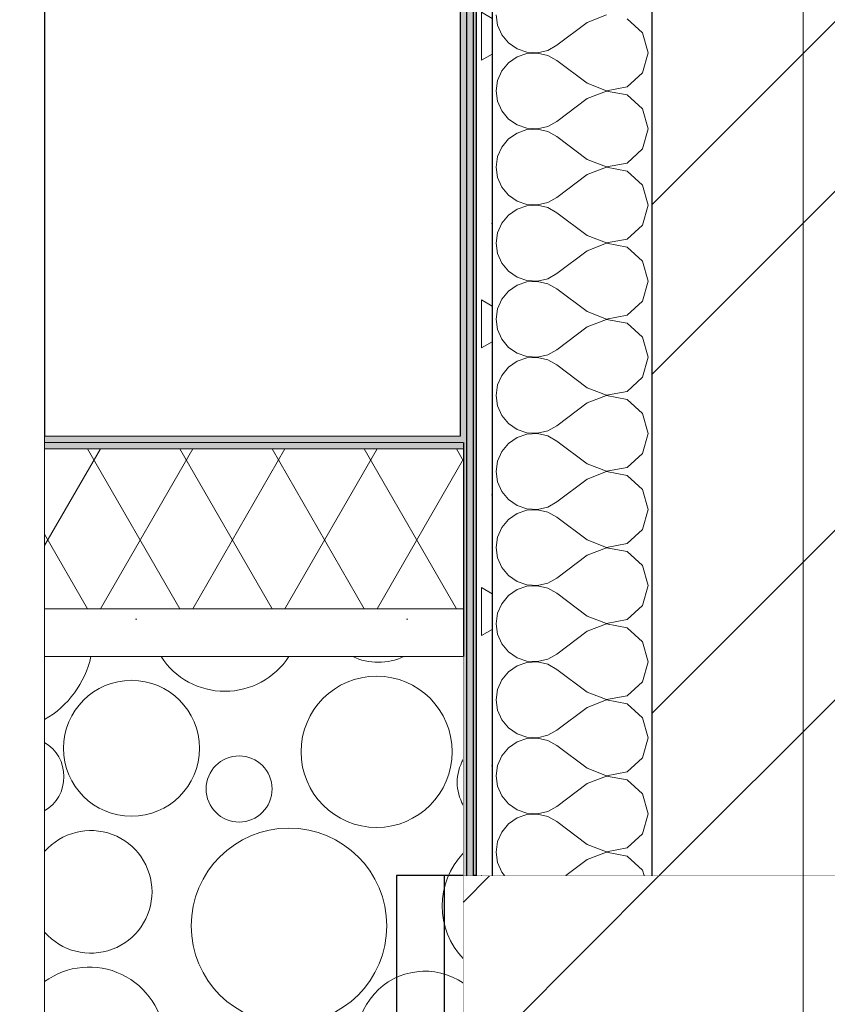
# Model space of a CAD drawing. Header units: millimetres. Extents: x -28821 to 130709, y -7627 to 10914.
# Tile 103 of 111: x 115739 to 116245, y 7903 to 8519. Entities that reach past the tile are written whole.
import ezdxf

# ---------------------------------------------------------------- set-up
doc = ezdxf.new("R2010")
doc.units = ezdxf.units.MM
doc.header["$MEASUREMENT"] = 0
doc.set_wipeout_variables(frame=1)
doc.linetypes.add('Wipeout_Contour', pattern=[1000, 0, -1000])
for name, color, linetype in [('1_Покрытие плоской кровли', 7, 'Continuous'), ('Конструктив - Стены Несущие', 7, 'Continuous'), ('Новый_1_Конструктив-парапет', 7, 'Continuous')]:
    doc.layers.add(name, color=color, linetype=linetype)
for name, color, linetype, lineweight in [('1_Покрытие плоской кровли_Ном._пера__142', 8, 'Continuous', 20), ('2D - Общий_Ном._пера__74', 255, 'Continuous', 0), ('Конструктив - Стены Несущие_Ном._пера__101', 253, 'Continuous', 5), ('Конструктив - Стены Несущие_Ном._пера__21', 7, 'Continuous', 30), ('Новый_1_Конструктив-парапет_Ном._пера__101', 253, 'Continuous', 5), ('Новый_1_Конструктив-парапет_Ном._пера__21', 7, 'Continuous', 30)]:
    doc.layers.add(name, color=color, linetype=linetype, lineweight=lineweight)
for name, color, linetype, lineweight, true_color in [('1_Покрытие плоской кровли_Ном._пера__154', 7, 'Continuous', 20, 0xbd8b17), ('1_Покрытие плоской кровли_Ном._пера__174', 7, 'Continuous', 5, 0xe4ad2c), ('1_Покрытие плоской кровли_Ном._пера__178', 7, 'Continuous', 5, 0xbda888)]:
    doc.layers.add(name, color=color, linetype=linetype, lineweight=lineweight, true_color=true_color)
pattern_1 = [(45, (90931.04, -2906.36), (-159.099, 159.099), []), (45, (90878, -2853.32), (-159.099, 159.099), [])]

# ---------------------------------------------------------------- blocks, each defined once
blk = doc.blocks.new('Элемент Разреза_413_3', base_point=(90931.04, -2906.36))
at = {"layer": 'Новый_1_Конструктив-парапет_Ном._пера__21', "color": 7, "linetype": 'Continuous', "lineweight": 30}
blk.add_line((115755.06, 9470.8), (115755.06, 8258.64), dxfattribs=at)
blk = doc.blocks.new('*X504', base_point=(90931.04, -2906.36))
at = {"layer": '1_Покрытие плоской кровли_Ном._пера__178', "color": 43, "linetype": 'Continuous', "lineweight": 5, "true_color": 0xbda888}
for centre, radius in [((115962.94, 8061.11), 47.31), ((115809.47, 8063.28), 42.55), ((115876.84, 8037.86), 20.68), ((115908.07, 7952.2), 61.21)]:
    blk.add_circle(centre, radius, dxfattribs=at)
for centre, radius, start, end in [((115724.36, 8134.2), 61.21, 300.09704, 347.20529), ((115867.93, 8146.66), 47.71, 213.04442, 326.95558), ((115963.96, 8155.48), 38.36, 245.24868, 294.75132), ((115742.09, 8045.55), 25.07, 301.13978, 58.86022), ((116041.97, 8042), 28.59, 149.5696, 210.4304), ((115783.96, 7973.48), 38.36, 221.10088, 138.89912), ((116051.63, 7964.66), 47.71, 135.99255, 224.00745), ((115782.94, 7879.12), 47.31, 301.18477, 126.1141), ((115993.17, 7881.28), 42.55, 55.42196, 304.57804), ((115861.97, 7860.01), 28.59, 311.64073, 228.35927), ((115925.8, 7863.55), 25.07, 276.53421, 263.46579), ((115782.94, 7879.12), 47.31, 233.8859, 238.81523)]:
    blk.add_arc(centre, radius, start, end, dxfattribs=at)
blk = doc.blocks.new('*X505', base_point=(90931.04, -2906.36))
at = {"layer": '1_Покрытие плоской кровли', "linetype": 'Continuous', "lineweight": 0, "true_color": 0x000000}
blk.add_hatch(color=18, dxfattribs=at).paths.add_polyline_path([(116017.32, 8258.64), (115755.06, 8258.64), (115755.06, 8254.64), (116017.32, 8254.64)])
blk = doc.blocks.new('*X506', base_point=(90931.04, -2906.36))
at = {"layer": '1_Покрытие плоской кровли', "linetype": 'Continuous', "lineweight": 0, "true_color": 0x000000}
blk.add_hatch(color=18, dxfattribs=at).paths.add_polyline_path([(115755.06, 8250.64), (116017.32, 8250.64), (116017.32, 8254.64), (115755.06, 8254.64)])
blk = doc.blocks.new('Элемент Разреза_418_3', base_point=(90931.04, -2906.36))
at = {"color": 254, "linetype": 'Wipeout_Contour', "lineweight": 0, "ltscale": 464719.809595}
blk.add_wipeout([(116017.32, 8258.64), (115755.06, 8258.64), (115755.06, 8254.64), (116017.32, 8254.64)], dxfattribs=at).dxf.layer = '1_Покрытие плоской кровли'
at = {"color": 254, "linetype": 'Wipeout_Contour', "lineweight": 0, "ltscale": 464642.72135}
blk.add_wipeout([(115755.06, 7838.64), (116017.32, 7838.64), (116017.32, 8120.64), (115755.06, 8120.64)], dxfattribs=at).dxf.layer = '1_Покрытие плоской кровли'
at = {"layer": '1_Покрытие плоской кровли', "linetype": 'Continuous', "lineweight": 0, "true_color": 0x000000}
h = blk.add_hatch(dxfattribs=at)
h.set_pattern_fill('БЕТОН_04_0003', color=18, style=0, pattern_type=2)
h.set_pattern_definition([(0, (90931.04, -2906.36), (0, 311.769), [30, -150]), (0, (91021.04, -2750.47), (0, 311.769), [30, -150]), (60, (90931.04, -2906.36), (-270, 155.8846), [30, -150]), (60, (91111.04, -2906.36), (-270, 155.8846), [30, -150]), (120, (90961.04, -2906.36), (270, 155.8846), [30, -150]), (120, (91141.04, -2906.36), (270, 155.8846), [30, -150]), (0, (90931.036, -2876.357), (0, 60), [0, -60, 0, -90]), (45, (90961.036, -2876.357), (-42.42641, 42.42641), [0, -45, 0, -75])])
h.paths.add_polyline_path([(115755.06, 8150.64), (115755.06, 8120.64), (116017.32, 8120.64), (116017.32, 8150.64)])
at = {"layer": '1_Покрытие плоской кровли_Ном._пера__142', "color": 8, "linetype": 'Continuous', "lineweight": 20}
for p, q in [((116017.32, 8120.64), (116017.32, 7983.64)), ((116017.32, 7983.64), (116017.32, 7838.64))]:
    blk.add_line(p, q, dxfattribs=at)
at = {"layer": '1_Покрытие плоской кровли_Ном._пера__154', "color": 42, "linetype": 'Continuous', "lineweight": 20, "true_color": 0xbd8b17}
for p, q in [((116015.32, 8258.64), (115755.06, 8258.64)), ((116017.32, 8120.64), (115755.06, 8120.64)), ((116017.32, 7838.64), (115755.06, 7838.64))]:
    blk.add_line(p, q, dxfattribs=at)
at = {"layer": '1_Покрытие плоской кровли', "lineweight": 0}
for name in ['*X505', '*X504']:
    blk.add_blockref(name, (90931.04, -2906.36), dxfattribs=at)
at = {"color": 254, "linetype": 'Wipeout_Contour', "lineweight": 0, "ltscale": 464718.672784}
blk.add_wipeout([(115755.06, 8250.64), (116017.32, 8250.64), (116017.32, 8254.64), (115755.06, 8254.64)], dxfattribs=at).dxf.layer = '1_Покрытие плоской кровли'
at = {"layer": '1_Покрытие плоской кровли_Ном._пера__154', "color": 42, "linetype": 'Continuous', "lineweight": 20, "true_color": 0xbd8b17}
blk.add_line((116017.32, 8254.64), (115755.06, 8254.64), dxfattribs=at)
at = {"layer": '1_Покрытие плоской кровли', "lineweight": 0}
blk.add_blockref('*X506', (90931.04, -2906.36), dxfattribs=at)
at = {"color": 254, "linetype": 'Wipeout_Contour', "lineweight": 0, "ltscale": 464703.986822}
blk.add_wipeout([(115755.06, 8150.64), (116017.32, 8150.64), (116017.32, 8250.64), (115755.06, 8250.64)], dxfattribs=at).dxf.layer = '1_Покрытие плоской кровли'
at = {"layer": '1_Покрытие плоской кровли_Ном._пера__174', "linetype": 'Continuous', "lineweight": 5, "true_color": 0xe4ad2c}
h = blk.add_hatch(dxfattribs=at)
h.set_pattern_fill('ИЗОЛЯЦИЯ_07_0003', color=42, style=0, pattern_type=2)
h.set_pattern_definition([(60, (90931.036, -2906.357), (-43.30127, 25), []), (120, (90931.036, -2906.357), (43.30127, 25), [])])
h.paths.add_polyline_path([(115755.06, 8150.64), (116017.32, 8150.64), (116017.32, 8250.64), (115755.06, 8250.64)])
at = {"layer": '1_Покрытие плоской кровли_Ном._пера__142', "color": 8, "linetype": 'Continuous', "lineweight": 20, "flags": 128}
blk.add_lwpolyline([(115755.06, 8258.64), (115755.06, 8254.64), (115755.06, 8250.64), (115755.06, 8150.64), (115755.06, 8120.64), (115755.06, 7838.64)], dxfattribs=at)
at = {"layer": '1_Покрытие плоской кровли_Ном._пера__154', "color": 42, "linetype": 'Continuous', "lineweight": 20, "true_color": 0xbd8b17}
for p, q in [((116017.32, 8250.64), (115755.06, 8250.64)), ((116017.32, 8150.64), (115755.06, 8150.64))]:
    blk.add_line(p, q, dxfattribs=at)
blk = doc.blocks.new('Элемент Разреза_569_3', base_point=(90931.04, -2906.36))
at = {"layer": 'Конструктив - Стены Несущие_Ном._пера__21', "color": 7, "linetype": 'Continuous', "lineweight": 30}
blk.add_line((115975.32, 7983.64), (115975.32, 4643.64), dxfattribs=at)
at = {"color": 254, "linetype": 'Wipeout_Contour', "lineweight": 0, "ltscale": 698598.557647}
blk.add_wipeout([(116005.32, 4643.64), (116645.32, 4643.64), (116645.32, 7983.64), (116017.32, 7983.64), (116017.32, 7838.64), (116005.32, 7838.64)], dxfattribs=at).dxf.layer = 'Конструктив - Стены Несущие'
at = {"layer": 'Конструктив - Стены Несущие_Ном._пера__101', "linetype": 'Continuous', "lineweight": 5}
h = blk.add_hatch(dxfattribs=at)
h.set_pattern_fill('КИРПИЧ_01_0003', color=253, style=0, pattern_type=2)
h.set_pattern_definition(pattern_1)
h.paths.add_polyline_path([(116005.32, 4643.64), (116645.32, 4643.64), (116645.32, 7983.64), (116017.32, 7983.64), (116017.32, 7838.64), (116005.32, 7838.64)])
at = {"layer": 'Конструктив - Стены Несущие_Ном._пера__21', "color": 7, "linetype": 'Continuous', "lineweight": 30}
for p, q in [((116005.32, 7983.64), (115975.32, 7983.64)), ((116005.32, 7983.64), (116005.32, 4643.64)), ((116017.32, 7983.64), (116005.32, 7983.64))]:
    blk.add_line(p, q, dxfattribs=at)
at = {"layer": 'Конструктив - Стены Несущие_Ном._пера__21', "color": 7, "linetype": 'Continuous', "lineweight": 30, "flags": 128}
blk.add_lwpolyline([(116645.32, 7983.64), (116135.32, 7983.64), (116035.32, 7983.64), (116025.32, 7983.64), (116023.32, 7983.64), (116019.32, 7983.64), (116017.32, 7983.64)], dxfattribs=at)
blk = doc.blocks.new('*X666', base_point=(90931.04, -2906.36))
at = {"layer": 'Новый_1_Конструктив-парапет_Ном._пера__101', "color": 253, "linetype": 'Continuous', "lineweight": 5}
for p, q in [((116037.7, 8522.21), (116038.61, 8515.71)), ((116106.99, 8522.12), (116094.85, 8517.45)), ((116038.61, 8515.71), (116041.26, 8509.7)), ((116094.85, 8517.45), (116075.8, 8503.17)), ((116129.39, 8510.92), (116119.78, 8519.7)), ((116041.26, 8509.7), (116045.45, 8504.64)), ((116132.94, 8498.41), (116129.39, 8510.92)), ((116045.45, 8504.64), (116050.86, 8500.92)), ((116070.05, 8499.99), (116075.8, 8503.17)), ((116050.86, 8495.89), (116045.45, 8492.17)), ((116050.86, 8500.92), (116057.09, 8498.82)), ((116057.09, 8497.99), (116050.86, 8495.89)), ((116057.09, 8498.82), (116063.65, 8498.5)), ((116063.65, 8498.31), (116057.09, 8497.99)), ((116063.65, 8498.5), (116070.05, 8499.99)), ((116070.05, 8496.82), (116063.65, 8498.31)), ((116075.8, 8493.64), (116070.05, 8496.82)), ((116129.39, 8485.89), (116132.94, 8498.41)), ((116045.45, 8492.17), (116041.26, 8487.11)), ((116094.85, 8479.36), (116075.8, 8493.64)), ((116041.26, 8487.11), (116038.61, 8481.1)), ((116119.78, 8477.11), (116129.39, 8485.89)), ((116038.61, 8481.1), (116037.7, 8474.6)), ((116094.85, 8479.36), (116106.99, 8474.69)), ((116106.99, 8474.69), (116119.78, 8477.11)), ((116037.7, 8474.6), (116038.61, 8468.09)), ((116106.99, 8474.5), (116094.85, 8469.83)), ((116119.78, 8472.08), (116106.99, 8474.5)), ((116129.39, 8463.3), (116119.78, 8472.08)), ((116038.61, 8468.09), (116041.26, 8462.08)), ((116094.85, 8469.83), (116075.8, 8455.55)), ((116041.26, 8462.08), (116045.45, 8457.02)), ((116132.94, 8450.79), (116129.39, 8463.3)), ((116045.45, 8457.02), (116050.86, 8453.3)), ((116050.86, 8453.3), (116057.09, 8451.2)), ((116063.65, 8450.88), (116070.05, 8452.37)), ((116070.05, 8452.37), (116075.8, 8455.55)), ((116050.86, 8448.27), (116045.45, 8444.55)), ((116057.09, 8450.37), (116050.86, 8448.27)), ((116057.09, 8451.2), (116063.65, 8450.88)), ((116063.65, 8450.69), (116057.09, 8450.37)), ((116070.05, 8449.2), (116063.65, 8450.69)), ((116075.8, 8446.02), (116070.05, 8449.2)), ((116094.85, 8431.74), (116075.8, 8446.02)), ((116129.39, 8438.27), (116132.94, 8450.79)), ((116045.45, 8444.55), (116041.26, 8439.49)), ((116041.26, 8439.49), (116038.61, 8433.48)), ((116119.78, 8429.49), (116129.39, 8438.27)), ((116038.61, 8433.48), (116037.7, 8426.98)), ((116094.85, 8431.74), (116106.99, 8427.07)), ((116106.99, 8427.07), (116119.78, 8429.49)), ((116037.7, 8426.98), (116038.61, 8420.47)), ((116094.85, 8422.21), (116075.8, 8407.93)), ((116106.99, 8426.88), (116094.85, 8422.21)), ((116119.78, 8424.46), (116106.99, 8426.88)), ((116129.39, 8415.68), (116119.78, 8424.46)), ((116038.61, 8420.47), (116041.26, 8414.46)), ((116132.94, 8403.17), (116129.39, 8415.68)), ((116041.26, 8414.46), (116045.45, 8409.4)), ((116045.45, 8409.4), (116050.86, 8405.68)), ((116050.86, 8405.68), (116057.09, 8403.58)), ((116057.09, 8403.58), (116063.65, 8403.26)), ((116063.65, 8403.07), (116057.09, 8402.75)), ((116063.65, 8403.26), (116070.05, 8404.75)), ((116070.05, 8401.58), (116063.65, 8403.07)), ((116070.05, 8404.75), (116075.8, 8407.93)), ((116129.39, 8390.65), (116132.94, 8403.17)), ((116045.45, 8396.93), (116041.26, 8391.87)), ((116050.86, 8400.65), (116045.45, 8396.93)), ((116057.09, 8402.75), (116050.86, 8400.65)), ((116075.8, 8398.41), (116070.05, 8401.58)), ((116094.85, 8384.12), (116075.8, 8398.41)), ((116041.26, 8391.87), (116038.61, 8385.86)), ((116119.78, 8381.87), (116129.39, 8390.65)), ((116038.61, 8385.86), (116037.7, 8379.36)), ((116037.7, 8379.36), (116038.61, 8372.85)), ((116094.85, 8384.12), (116106.99, 8379.45)), ((116106.99, 8379.26), (116094.85, 8374.6)), ((116106.99, 8379.45), (116119.78, 8381.87)), ((116119.78, 8376.84), (116106.99, 8379.26)), ((116038.61, 8372.85), (116041.26, 8366.84)), ((116094.85, 8374.6), (116075.8, 8360.31)), ((116129.39, 8368.07), (116119.78, 8376.84)), ((116041.26, 8366.84), (116045.45, 8361.78)), ((116132.94, 8355.55), (116129.39, 8368.07)), ((116045.45, 8361.78), (116050.86, 8358.06)), ((116070.05, 8357.13), (116075.8, 8360.31)), ((116050.86, 8358.06), (116057.09, 8355.96)), ((116057.09, 8355.13), (116050.86, 8353.03)), ((116057.09, 8355.96), (116063.65, 8355.64)), ((116063.65, 8355.45), (116057.09, 8355.13)), ((116063.65, 8355.64), (116070.05, 8357.13)), ((116070.05, 8353.96), (116063.65, 8355.45)), ((116075.8, 8350.79), (116070.05, 8353.96)), ((116129.39, 8343.03), (116132.94, 8355.55)), ((116045.45, 8349.31), (116041.26, 8344.26)), ((116050.86, 8353.03), (116045.45, 8349.31)), ((116094.85, 8336.5), (116075.8, 8350.79)), ((116041.26, 8344.26), (116038.61, 8338.24)), ((116119.78, 8334.25), (116129.39, 8343.03)), ((116038.61, 8338.24), (116037.7, 8331.74)), ((116094.85, 8336.5), (116106.99, 8331.83)), ((116037.7, 8331.74), (116038.61, 8325.23)), ((116106.99, 8331.64), (116094.85, 8326.98)), ((116106.99, 8331.83), (116119.78, 8334.25)), ((116119.78, 8329.22), (116106.99, 8331.64)), ((116129.39, 8320.45), (116119.78, 8329.22)), ((116038.61, 8325.23), (116041.26, 8319.22)), ((116094.85, 8326.98), (116075.8, 8312.69)), ((116041.26, 8319.22), (116045.45, 8314.16)), ((116132.94, 8307.93), (116129.39, 8320.45)), ((116045.45, 8314.16), (116050.86, 8310.44)), ((116070.05, 8309.51), (116075.8, 8312.69)), ((116050.86, 8305.42), (116045.45, 8301.69)), ((116050.86, 8310.44), (116057.09, 8308.34)), ((116057.09, 8307.51), (116050.86, 8305.42)), ((116057.09, 8308.34), (116063.65, 8308.03)), ((116063.65, 8307.83), (116057.09, 8307.51)), ((116063.65, 8308.03), (116070.05, 8309.51)), ((116070.05, 8306.35), (116063.65, 8307.83)), ((116075.8, 8303.17), (116070.05, 8306.35)), ((116129.39, 8295.41), (116132.94, 8307.93)), ((116045.45, 8301.69), (116041.26, 8296.64)), ((116094.85, 8288.88), (116075.8, 8303.17)), ((116041.26, 8296.64), (116038.61, 8290.63)), ((116119.78, 8286.63), (116129.39, 8295.41)), ((116038.61, 8290.63), (116037.7, 8284.12)), ((116094.85, 8288.88), (116106.99, 8284.22)), ((116106.99, 8284.22), (116119.78, 8286.63)), ((116037.7, 8284.12), (116038.61, 8277.61)), ((116106.99, 8284.02), (116094.85, 8279.36)), ((116119.78, 8281.61), (116106.99, 8284.02)), ((116129.39, 8272.83), (116119.78, 8281.61)), ((116038.61, 8277.61), (116041.26, 8271.6)), ((116094.85, 8279.36), (116075.8, 8265.07)), ((116041.26, 8271.6), (116045.45, 8266.54)), ((116132.94, 8260.31), (116129.39, 8272.83)), ((116045.45, 8266.54), (116050.86, 8262.82)), ((116050.86, 8262.82), (116057.09, 8260.72)), ((116063.65, 8260.41), (116070.05, 8261.89)), ((116070.05, 8261.89), (116075.8, 8265.07)), ((116050.86, 8257.8), (116045.45, 8254.08)), ((116057.09, 8259.9), (116050.86, 8257.8)), ((116057.09, 8260.72), (116063.65, 8260.41)), ((116063.65, 8260.21), (116057.09, 8259.9)), ((116070.05, 8258.73), (116063.65, 8260.21)), ((116075.8, 8255.55), (116070.05, 8258.73)), ((116094.85, 8241.26), (116075.8, 8255.55)), ((116129.39, 8247.79), (116132.94, 8260.31)), ((116041.26, 8249.02), (116038.61, 8243.01)), ((116045.45, 8254.08), (116041.26, 8249.02)), ((116038.61, 8243.01), (116037.7, 8236.5)), ((116119.78, 8239.01), (116129.39, 8247.79)), ((116094.85, 8241.26), (116106.99, 8236.6)), ((116106.99, 8236.6), (116119.78, 8239.01)), ((116037.7, 8236.5), (116038.61, 8229.99)), ((116094.85, 8231.74), (116075.8, 8217.45)), ((116106.99, 8236.4), (116094.85, 8231.74)), ((116119.78, 8233.99), (116106.99, 8236.4)), ((116129.39, 8225.21), (116119.78, 8233.99)), ((116038.61, 8229.99), (116041.26, 8223.98)), ((116132.94, 8212.69), (116129.39, 8225.21)), ((116041.26, 8223.98), (116045.45, 8218.92)), ((116045.45, 8218.92), (116050.86, 8215.2)), ((116050.86, 8215.2), (116057.09, 8213.11)), ((116057.09, 8212.28), (116050.86, 8210.18)), ((116057.09, 8213.11), (116063.65, 8212.79)), ((116063.65, 8212.59), (116057.09, 8212.28)), ((116063.65, 8212.79), (116070.05, 8214.27)), ((116070.05, 8211.11), (116063.65, 8212.59)), ((116070.05, 8214.27), (116075.8, 8217.45)), ((116129.39, 8200.17), (116132.94, 8212.69)), ((116045.45, 8206.46), (116041.26, 8201.4)), ((116050.86, 8210.18), (116045.45, 8206.46)), ((116075.8, 8207.93), (116070.05, 8211.11)), ((116094.85, 8193.64), (116075.8, 8207.93)), ((116041.26, 8201.4), (116038.61, 8195.39)), ((116119.78, 8191.39), (116129.39, 8200.17)), ((116038.61, 8195.39), (116037.7, 8188.88)), ((116094.85, 8193.64), (116106.99, 8188.98)), ((116037.7, 8188.88), (116038.61, 8182.37)), ((116106.99, 8188.79), (116094.85, 8184.12)), ((116106.99, 8188.98), (116119.78, 8191.39)), ((116119.78, 8186.37), (116106.99, 8188.79)), ((116038.61, 8182.37), (116041.26, 8176.36)), ((116094.85, 8184.12), (116075.8, 8169.83)), ((116129.39, 8177.59), (116119.78, 8186.37)), ((116041.26, 8176.36), (116045.45, 8171.31)), ((116132.94, 8165.07), (116129.39, 8177.59)), ((116045.45, 8171.31), (116050.86, 8167.59)), ((116070.05, 8166.65), (116075.8, 8169.83)), ((116050.86, 8167.59), (116057.09, 8165.49)), ((116057.09, 8164.66), (116050.86, 8162.56)), ((116057.09, 8165.49), (116063.65, 8165.17)), ((116063.65, 8164.98), (116057.09, 8164.66)), ((116063.65, 8165.17), (116070.05, 8166.65)), ((116070.05, 8163.49), (116063.65, 8164.98)), ((116075.8, 8160.31), (116070.05, 8163.49)), ((116129.39, 8152.55), (116132.94, 8165.07)), ((116045.45, 8158.84), (116041.26, 8153.78)), ((116050.86, 8162.56), (116045.45, 8158.84)), ((116094.85, 8146.02), (116075.8, 8160.31)), ((116041.26, 8153.78), (116038.61, 8147.77)), ((116119.78, 8143.78), (116129.39, 8152.55)), ((116038.61, 8147.77), (116037.7, 8141.26)), ((116094.85, 8146.02), (116106.99, 8141.36)), ((116037.7, 8141.26), (116038.61, 8134.76)), ((116106.99, 8141.17), (116094.85, 8136.5)), ((116106.99, 8141.36), (116119.78, 8143.78)), ((116119.78, 8138.75), (116106.99, 8141.17)), ((116129.39, 8129.97), (116119.78, 8138.75)), ((116038.61, 8134.76), (116041.26, 8128.74)), ((116094.85, 8136.5), (116075.8, 8122.21)), ((116041.26, 8128.74), (116045.45, 8123.69)), ((116132.94, 8117.45), (116129.39, 8129.97)), ((116045.45, 8123.69), (116050.86, 8119.97)), ((116050.86, 8119.97), (116057.09, 8117.87)), ((116070.05, 8119.04), (116075.8, 8122.21)), ((116050.86, 8114.94), (116045.45, 8111.22)), ((116057.09, 8117.04), (116050.86, 8114.94)), ((116057.09, 8117.87), (116063.65, 8117.55)), ((116063.65, 8117.36), (116057.09, 8117.04)), ((116063.65, 8117.55), (116070.05, 8119.04)), ((116070.05, 8115.87), (116063.65, 8117.36)), ((116075.8, 8112.69), (116070.05, 8115.87)), ((116129.39, 8104.94), (116132.94, 8117.45)), ((116045.45, 8111.22), (116041.26, 8106.16)), ((116094.85, 8098.41), (116075.8, 8112.69)), ((116041.26, 8106.16), (116038.61, 8100.15)), ((116119.78, 8096.16), (116129.39, 8104.94)), ((116038.61, 8100.15), (116037.7, 8093.64)), ((116094.85, 8098.41), (116106.99, 8093.74)), ((116106.99, 8093.74), (116119.78, 8096.16)), ((116037.7, 8093.64), (116038.61, 8087.14)), ((116094.85, 8088.88), (116075.8, 8074.6)), ((116106.99, 8093.55), (116094.85, 8088.88)), ((116119.78, 8091.13), (116106.99, 8093.55)), ((116129.39, 8082.35), (116119.78, 8091.13)), ((116038.61, 8087.14), (116041.26, 8081.13)), ((116041.26, 8081.13), (116045.45, 8076.07)), ((116132.94, 8069.83), (116129.39, 8082.35)), ((116045.45, 8076.07), (116050.86, 8072.35)), ((116050.86, 8072.35), (116057.09, 8070.25)), ((116057.09, 8070.25), (116063.65, 8069.93)), ((116063.65, 8069.93), (116070.05, 8071.42)), ((116070.05, 8071.42), (116075.8, 8074.6)), ((116050.86, 8067.32), (116045.45, 8063.6)), ((116057.09, 8069.42), (116050.86, 8067.32)), ((116063.65, 8069.74), (116057.09, 8069.42)), ((116070.05, 8068.25), (116063.65, 8069.74)), ((116075.8, 8065.07), (116070.05, 8068.25)), ((116094.85, 8050.79), (116075.8, 8065.07)), ((116129.39, 8057.32), (116132.94, 8069.83)), ((116041.26, 8058.54), (116038.61, 8052.53)), ((116045.45, 8063.6), (116041.26, 8058.54)), ((116038.61, 8052.53), (116037.7, 8046.02)), ((116119.78, 8048.54), (116129.39, 8057.32)), ((116037.7, 8046.02), (116038.61, 8039.52)), ((116094.85, 8050.79), (116106.99, 8046.12)), ((116106.99, 8045.93), (116094.85, 8041.26)), ((116106.99, 8046.12), (116119.78, 8048.54)), ((116119.78, 8043.51), (116106.99, 8045.93)), ((116038.61, 8039.52), (116041.26, 8033.51)), ((116094.85, 8041.26), (116075.8, 8026.98)), ((116129.39, 8034.73), (116119.78, 8043.51)), ((116041.26, 8033.51), (116045.45, 8028.45)), ((116132.94, 8022.21), (116129.39, 8034.73)), ((116045.45, 8028.45), (116050.86, 8024.73)), ((116050.86, 8024.73), (116057.09, 8022.63)), ((116057.09, 8021.8), (116050.86, 8019.7)), ((116057.09, 8022.63), (116063.65, 8022.31)), ((116063.65, 8022.12), (116057.09, 8021.8)), ((116063.65, 8022.31), (116070.05, 8023.8)), ((116070.05, 8020.63), (116063.65, 8022.12)), ((116070.05, 8023.8), (116075.8, 8026.98)), ((116129.39, 8009.7), (116132.94, 8022.21)), ((116045.45, 8015.98), (116041.26, 8010.92)), ((116050.86, 8019.7), (116045.45, 8015.98)), ((116075.8, 8017.45), (116070.05, 8020.63)), ((116094.85, 8003.17), (116075.8, 8017.45)), ((116041.26, 8010.92), (116038.61, 8004.91)), ((116119.78, 8000.92), (116129.39, 8009.7)), ((116038.61, 8004.91), (116037.7, 7998.41)), ((116094.85, 8003.17), (116106.99, 7998.5)), ((116037.7, 7998.41), (116038.61, 7991.9)), ((116106.99, 7998.31), (116094.85, 7993.64)), ((116106.99, 7998.5), (116119.78, 8000.92)), ((116119.78, 7995.89), (116106.99, 7998.31)), ((116038.61, 7991.9), (116041.26, 7985.89)), ((116094.85, 7993.64), (116081.51, 7983.64)), ((116129.39, 7987.11), (116119.78, 7995.89)), ((116041.26, 7985.89), (116043.12, 7983.64)), ((116130.37, 7983.64), (116129.39, 7987.11))]:
    blk.add_line(p, q, dxfattribs=at)
blk = doc.blocks.new('*X668', base_point=(90931.04, -2906.36))
at = {"layer": 'Новый_1_Конструктив-парапет_Ном._пера__101', "linetype": 'Continuous', "lineweight": 5}
blk.add_hatch(color=253, dxfattribs=at).paths.add_polyline_path([(116019.32, 9505.49), (116015.32, 9501.42), (116015.32, 8258.64), (116017.32, 8258.64), (116017.32, 7983.64), (116019.32, 7983.64)])
blk = doc.blocks.new('*X671', base_point=(90931.04, -2906.36))
at = {"layer": 'Новый_1_Конструктив-парапет_Ном._пера__101', "linetype": 'Continuous', "lineweight": 5}
blk.add_hatch(color=253, dxfattribs=at).paths.add_polyline_path([(116019.32, 9505.49), (116019.32, 7983.64), (116023.32, 7983.64), (116023.32, 9509.57)])
blk = doc.blocks.new('Элемент Разреза_573_3', base_point=(90931.04, -2906.36))
at = {"color": 254, "linetype": 'Wipeout_Contour', "lineweight": 0, "ltscale": 583917.250904}
blk.add_wipeout([(116135.32, 9533.64), (116135.32, 7983.64), (116645.32, 7983.64), (116645.32, 9478.9), (116645.32, 9533.64)], dxfattribs=at).dxf.layer = 'Новый_1_Конструктив-парапет'
at = {"color": 254, "linetype": 'Wipeout_Contour', "lineweight": 0, "ltscale": 698016.938464}
blk.add_wipeout([(116019.32, 9505.49), (116015.32, 9501.42), (116015.32, 8258.64), (116017.32, 8258.64), (116017.32, 7983.64), (116019.32, 7983.64)], dxfattribs=at).dxf.layer = 'Новый_1_Конструктив-парапет'
at = {"layer": 'Новый_1_Конструктив-парапет_Ном._пера__101', "linetype": 'Continuous', "lineweight": 5}
h = blk.add_hatch(dxfattribs=at)
h.set_pattern_fill('КИРПИЧ_01_0003', color=253, style=0, pattern_type=2)
h.set_pattern_definition(pattern_1)
h.paths.add_polyline_path([(116135.32, 9533.64), (116135.32, 7983.64), (116645.32, 7983.64), (116645.32, 9478.9), (116645.32, 9533.64)])
at = {"layer": 'Новый_1_Конструктив-парапет_Ном._пера__21', "color": 7, "linetype": 'Continuous', "lineweight": 30}
blk.add_line((116015.32, 9501.42), (116015.32, 8258.64), dxfattribs=at)
at = {"layer": 'Новый_1_Конструктив-парапет', "lineweight": 0}
blk.add_blockref('*X668', (90931.04, -2906.36), dxfattribs=at)
at = {"color": 254, "linetype": 'Wipeout_Contour', "lineweight": 0, "ltscale": 465671.352468}
blk.add_wipeout([(116035.32, 9533.64), (116035.32, 7983.64), (116135.32, 7983.64), (116135.32, 9533.64)], dxfattribs=at).dxf.layer = 'Новый_1_Конструктив-парапет'
at = {"color": 254, "linetype": 'Wipeout_Contour', "lineweight": 0, "ltscale": 465411.812058}
blk.add_wipeout([(116019.32, 9505.49), (116019.32, 7983.64), (116023.32, 7983.64), (116023.32, 9509.57)], dxfattribs=at).dxf.layer = 'Новый_1_Конструктив-парапет'
at = {"layer": 'Новый_1_Конструктив-парапет_Ном._пера__101', "linetype": 'Continuous', "lineweight": 5}
blk.add_hatch(color=253, dxfattribs=at).paths.add_polyline_path([(116023.32, 9509.57), (116023.32, 7983.64), (116025.32, 7983.64), (116025.32, 9533.64), (116023.32, 9533.64), (116023.32, 9511.59), (116024.43, 9510.7)])
at = {"layer": 'Новый_1_Конструктив-парапет_Ном._пера__21', "color": 7, "linetype": 'Continuous', "lineweight": 30}
for p, q in [((116135.32, 9533.64), (116135.32, 7983.64)), ((116019.32, 9505.49), (116019.32, 7983.64))]:
    blk.add_line(p, q, dxfattribs=at)
at = {"layer": 'Новый_1_Конструктив-парапет_Ном._пера__21', "color": 7, "linetype": 'Continuous', "lineweight": 30, "flags": 128}
blk.add_lwpolyline([(116017.32, 8254.64), (116017.32, 8250.64), (116017.32, 8150.64), (116017.32, 8120.64)], dxfattribs=at)
at = {"layer": 'Новый_1_Конструктив-парапет', "lineweight": 0}
for name in ['*X666', '*X671']:
    blk.add_blockref(name, (90931.04, -2906.36), dxfattribs=at)
at = {"color": 254, "linetype": 'Wipeout_Contour', "lineweight": 0, "ltscale": 465451.980895}
blk.add_wipeout([(116025.32, 9533.64), (116025.32, 7983.64), (116035.32, 7983.64), (116035.32, 9533.64)], dxfattribs=at).dxf.layer = 'Новый_1_Конструктив-парапет'
at = {"layer": 'Новый_1_Конструктив-парапет_Ном._пера__101', "linetype": 'Continuous', "lineweight": 5}
h = blk.add_hatch(dxfattribs=at)
h.set_pattern_fill('БЕТОН_04_0003', color=253, style=0, pattern_type=2)
h.set_pattern_definition([(270, (90931.04, -2906.36), (311.769, 0), [30, -150]), (270, (91086.92, -2996.36), (311.769, 0), [30, -150]), (330, (90931.04, -2906.36), (155.8846, 270), [30, -150]), (330, (90931.04, -3086.36), (155.8846, 270), [30, -150]), (30, (90931.04, -2936.36), (-155.8846, 270), [30, -150]), (30, (90931.04, -3116.36), (-155.8846, 270), [30, -150]), (270, (90961.036, -2906.357), (60, 0), [0, -60, 0, -90]), (315, (90961.036, -2936.357), (42.42641, 42.42641), [0, -45, 0, -75])])
h.paths.add_polyline_path([(116025.32, 9533.64), (116025.32, 7983.64), (116035.32, 7983.64), (116035.32, 9533.64)])
at = {"layer": 'Новый_1_Конструктив-парапет_Ном._пера__21', "color": 7, "linetype": 'Continuous', "lineweight": 30}
for p, q in [((116025.32, 9533.64), (116025.32, 7983.64)), ((116035.32, 9533.64), (116035.32, 7983.64)), ((116023.32, 9509.57), (116023.32, 7983.64))]:
    blk.add_line(p, q, dxfattribs=at)

msp = doc.modelspace()

# ---------------------------------------------------------------- block references
at = {"layer": 'Новый_1_Конструктив-парапет', "lineweight": 0}
msp.add_blockref('Элемент Разреза_413_3', (90931.04, -2906.36), dxfattribs=at)

# ---------------------------------------------------------------- next in the draw order: block references
at = {"layer": '1_Покрытие плоской кровли', "lineweight": 0}
msp.add_blockref('Элемент Разреза_418_3', (90931.04, -2906.36), dxfattribs=at)

# ---------------------------------------------------------------- next in the draw order: block references
at = {"layer": 'Конструктив - Стены Несущие', "lineweight": 0}
msp.add_blockref('Элемент Разреза_569_3', (90931.04, -2906.36), dxfattribs=at)

# ---------------------------------------------------------------- next in the draw order: block references
at = {"layer": 'Новый_1_Конструктив-парапет', "lineweight": 0}
msp.add_blockref('Элемент Разреза_573_3', (90931.04, -2906.36), dxfattribs=at)

# ---------------------------------------------------------------- next in the draw order: linework, layer by layer
at = {"layer": '2D - Общий_Ном._пера__74', "color": 255, "linetype": 'Continuous', "lineweight": 0, "flags": 128}
msp.add_lwpolyline([(115192.24, 9600.9), (116229.97, 9600.9), (116229.97, -2986.04), (115192.24, -2986.04)], close=True, dxfattribs=at)

doc.saveas('drawing.dxf')
